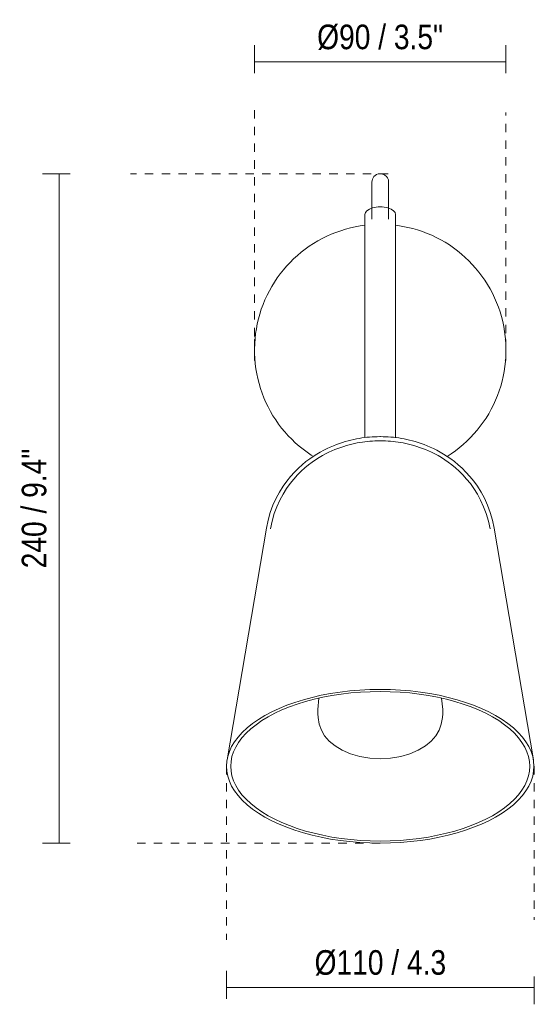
# Model space of a CAD drawing. Header units: millimetres. Extents: x -6709 to -5095, y -1383 to 6780.
# Tile 2 of 4: x -6709 to -6524, y 58 to 411. Entities that reach past the tile are written whole.
import ezdxf

# ---------------------------------------------------------------- set-up
doc = ezdxf.new("R2010")
doc.units = ezdxf.units.MM
doc.linetypes.add('Dash', pattern=[6, 3, -3])
for name, color, linetype, lineweight in [('Cotas', 7, 'Continuous', 9), ('Cotas-4', 7, 'Continuous', 9), ('Luminarias', 7, 'Continuous', 20)]:
    doc.layers.add(name, color=color, linetype=linetype, lineweight=lineweight)
doc.layers.add('Lighthing Fixture Dim Grey Dash', color=7, linetype='Dash', lineweight=9, true_color=0xd2d2d2)
doc.styles.add('Arial Narrow', font='ARIALN.TTF', dxfattribs={"height": 8.8})
doc.styles.add('Arial Narrow_1', font='ARIALN.TTF', dxfattribs={"height": 8.8})
doc.dimstyles.new('FARO_-_2_2mm_Arial_Narrow_mm_Inch_Left', dxfattribs={"dimscale": 304.8, "dimtxt": 9.006193, "dimasz": 0, "dimexe": 0.019685, "dimexo": 0.0625, "dimgap": 0.006562, "dimtad": 1, "dimdec": 0, "dimzin": 0, "dimdsep": 46, "dimtxsty": 'Arial Narrow', "dimblk1": 'NONE', "dimblk2": 'NONE', "dimsah": 1, "dimcen": 0.09, "dimadec": 0, "dimazin": 0, "dimtfac": 1, "dimtdec": 4, "dimtix": 1, "dimtmove": 0, "dimatfit": 3, "dimfxl": 0.013123, "dimfxlon": 1, "dimtvp": 1, "dimtolj": 1, "dimtzin": 0, "dimarcsym": 2})
doc.dimstyles.new('FARO_-_2_2mm_Arial_Narrow_mm_Inch_Left_1', dxfattribs={"dimscale": 304.8, "dimtxt": 9.006193, "dimasz": 0, "dimexe": 0.019685, "dimexo": 0.0625, "dimgap": 0.006562, "dimtad": 1, "dimdec": 0, "dimzin": 0, "dimdsep": 46, "dimtxsty": 'Arial Narrow_1', "dimblk1": 'NONE', "dimblk2": 'NONE', "dimsah": 1, "dimcen": 0.09, "dimadec": 0, "dimazin": 0, "dimtfac": 1, "dimtdec": 4, "dimtix": 1, "dimtmove": 0, "dimatfit": 3, "dimfxl": 0.013123, "dimfxlon": 1, "dimtvp": 1, "dimtolj": 1, "dimtzin": 0, "dimarcsym": 2})

# ---------------------------------------------------------------- blocks, each defined once
blk = doc.blocks.new('28257 - 28257 STUDIO Black wall lamp-548396-Alzado_PDF')
at = {"layer": 'Luminarias'}
for p, q in [((-6585, 341.09), (-6585, 261.28)), ((-6574, 261.23), (-6574, 341.09)), ((-6624.26, 296.14), (-6624.5, 296.35)), ((-6624.5, 292.6), (-6624.5, 296.35)), ((-6534.5, 296.35), (-6534.74, 296.13)), ((-6534.5, 296.35), (-6534.5, 292.6)), ((-6624.5, 288.85), (-6624.5, 292.6)), ((-6534.5, 292.6), (-6534.5, 288.85)), ((-6624.5, 288.85), (-6624.25, 289.06)), ((-6534.73, 289.05), (-6534.5, 288.85)), ((-6620.26, 228.89), (-6634.32, 145.97)), ((-6524.67, 145.97), (-6538.74, 228.89))]:
    blk.add_line(p, q, dxfattribs=at)
at = {"layer": 'Luminarias', "flags": 128}
for points in [[(-6582.5, 352.7), (-6582.44, 353.25), (-6582.3, 353.76), (-6582.07, 354.24), (-6581.74, 354.69), (-6581.32, 355.09), (-6580.83, 355.4), (-6580.29, 355.61), (-6579.73, 355.71), (-6579.17, 355.7), (-6578.65, 355.59), (-6578.2, 355.42), (-6577.82, 355.2), (-6577.26, 354.7), (-6576.92, 354.25), (-6576.59, 353.46), (-6576.5, 352.7)], [(-6582.5, 343.38), (-6582.5, 347.09), (-6582.5, 350.25), (-6582.5, 352.2), (-6582.5, 352.65), (-6582.5, 351.6), (-6582.5, 348.6), (-6582.5, 339.44)], [(-6582.5, 339.44), (-6582.5, 348.6), (-6582.5, 351.6), (-6582.5, 352.65), (-6582.5, 352.2), (-6582.5, 350.25), (-6582.5, 350.02)], [(-6576.5, 339.44), (-6576.5, 348.6), (-6576.5, 351.6), (-6576.5, 352.65), (-6576.5, 352.2), (-6576.5, 350.25), (-6576.5, 347.09), (-6576.5, 343.38)], [(-6576.5, 349.87), (-6576.5, 350.25), (-6576.5, 352.2), (-6576.5, 352.65), (-6576.5, 351.6), (-6576.5, 348.6), (-6576.5, 339.44)], [(-6585, 337.26), (-6586.67, 337.02), (-6588.44, 336.7), (-6590.19, 336.31), (-6591.93, 335.84), (-6593.65, 335.31), (-6595.35, 334.71), (-6597.02, 334.04), (-6598.66, 333.31), (-6600.28, 332.51), (-6601.86, 331.65), (-6603.4, 330.72), (-6604.9, 329.74), (-6606.37, 328.69), (-6607.79, 327.59), (-6609.17, 326.43), (-6610.5, 325.21), (-6611.78, 323.95), (-6613, 322.63), (-6614.18, 321.27), (-6615.3, 319.86), (-6616.36, 318.41), (-6617.36, 316.91), (-6618.3, 315.38), (-6619.18, 313.81), (-6620, 312.2), (-6620.75, 310.57), (-6621.44, 308.9), (-6622.06, 307.21), (-6622.61, 305.5), (-6623.09, 303.76), (-6623.5, 302.01), (-6623.84, 300.25), (-6624.11, 298.47), (-6624.31, 296.68), (-6624.44, 294.88), (-6624.49, 293.08), (-6624.48, 291.28), (-6624.39, 289.49), (-6624.23, 287.69), (-6624, 285.91), (-6623.69, 284.13), (-6623.32, 282.37), (-6622.87, 280.63), (-6622.36, 278.9), (-6621.78, 277.2), (-6621.13, 275.52), (-6620.41, 273.87), (-6619.63, 272.25), (-6618.79, 270.66), (-6617.88, 269.11), (-6616.91, 267.59), (-6615.88, 266.11), (-6614.79, 264.68), (-6613.65, 263.29), (-6612.45, 261.95), (-6611.19, 260.66), (-6609.89, 259.41), (-6608.54, 258.23), (-6607.14, 257.09), (-6605.7, 256.01), (-6604.22, 255), (-6603.44, 254.51)], [(-6555.58, 254.48), (-6554.09, 255.46), (-6552.62, 256.5), (-6551.2, 257.61), (-6549.82, 258.77), (-6548.49, 259.98), (-6547.21, 261.25), (-6545.99, 262.56), (-6544.81, 263.93), (-6543.69, 265.34), (-6542.63, 266.79), (-6541.63, 268.28), (-6540.69, 269.82), (-6539.81, 271.39), (-6538.99, 272.99), (-6538.24, 274.63), (-6537.55, 276.29), (-6536.94, 277.98), (-6536.38, 279.69), (-6535.9, 281.43), (-6535.49, 283.18), (-6535.15, 284.95), (-6534.88, 286.73), (-6534.68, 288.52), (-6534.55, 290.31), (-6534.5, 292.11), (-6534.51, 293.91), (-6534.6, 295.71), (-6534.76, 297.5), (-6535, 299.29), (-6535.3, 301.06), (-6535.67, 302.82), (-6536.12, 304.57), (-6536.63, 306.29), (-6537.21, 307.99), (-6537.86, 309.67), (-6538.58, 311.32), (-6539.36, 312.94), (-6540.2, 314.53), (-6541.11, 316.09), (-6542.08, 317.6), (-6543.11, 319.08), (-6544.2, 320.51), (-6545.35, 321.9), (-6546.55, 323.24), (-6547.8, 324.54), (-6549.1, 325.78), (-6550.45, 326.97), (-6551.85, 328.1), (-6553.29, 329.18), (-6554.77, 330.2), (-6556.3, 331.16), (-6557.86, 332.05), (-6559.45, 332.89), (-6561.08, 333.66), (-6562.74, 334.36), (-6564.42, 335), (-6566.13, 335.57), (-6567.86, 336.07), (-6569.61, 336.5), (-6571.37, 336.86), (-6573.15, 337.15), (-6574, 337.25)], [(-6620.26, 228.89), (-6619.65, 231.77), (-6618.85, 234.52), (-6617.88, 237.12), (-6616.78, 239.54), (-6615.57, 241.77), (-6614.28, 243.83), (-6612.94, 245.69), (-6611.57, 247.39), (-6610.18, 248.92), (-6608.8, 250.3), (-6607.43, 251.54), (-6606.08, 252.66), (-6604.75, 253.66), (-6603.45, 254.56), (-6602.18, 255.37), (-6600.94, 256.1), (-6599.73, 256.76), (-6598.55, 257.35), (-6597.4, 257.89), (-6596.27, 258.37), (-6595.17, 258.8), (-6594.09, 259.19), (-6593.03, 259.54), (-6592, 259.85), (-6590.98, 260.14), (-6589.98, 260.39), (-6588.99, 260.61), (-6588.02, 260.81), (-6587.06, 260.98), (-6586.11, 261.13), (-6585.17, 261.26), (-6584.24, 261.37), (-6583.31, 261.46), (-6582.39, 261.52), (-6581.47, 261.57), (-6580.55, 261.6), (-6579.64, 261.62), (-6579.5, 261.62)], [(-6538.74, 228.89), (-6539.34, 231.77), (-6540.14, 234.52), (-6541.11, 237.12), (-6542.22, 239.54), (-6543.43, 241.77), (-6544.71, 243.83), (-6546.06, 245.69), (-6547.43, 247.39), (-6548.81, 248.92), (-6550.19, 250.3), (-6551.56, 251.54), (-6552.91, 252.66), (-6554.24, 253.66), (-6555.54, 254.56), (-6556.81, 255.37), (-6558.05, 256.1), (-6559.26, 256.76), (-6560.44, 257.35), (-6561.6, 257.89), (-6562.72, 258.37), (-6563.82, 258.8), (-6564.9, 259.19), (-6565.96, 259.54), (-6566.99, 259.85), (-6568.01, 260.14), (-6569.01, 260.39), (-6570, 260.61), (-6570.97, 260.81), (-6571.93, 260.98), (-6572.88, 261.13), (-6573.82, 261.26), (-6574.76, 261.37), (-6575.68, 261.46), (-6576.61, 261.52), (-6577.52, 261.57), (-6578.44, 261.6), (-6579.35, 261.62), (-6579.5, 261.62)], [(-6618.78, 228.63), (-6618.2, 231.4), (-6617.43, 234.05), (-6616.49, 236.55), (-6615.43, 238.87), (-6614.27, 241.02), (-6613.03, 243), (-6611.74, 244.79), (-6610.42, 246.42), (-6609.09, 247.9), (-6607.76, 249.22), (-6606.44, 250.42), (-6605.14, 251.49), (-6603.86, 252.46), (-6602.61, 253.33), (-6601.39, 254.11), (-6600.19, 254.81), (-6599.03, 255.44), (-6597.89, 256.01), (-6596.78, 256.53), (-6595.69, 256.99), (-6594.63, 257.41), (-6593.59, 257.78), (-6592.57, 258.12), (-6591.57, 258.43), (-6590.59, 258.7), (-6589.63, 258.94), (-6588.67, 259.16), (-6587.73, 259.35), (-6586.81, 259.52), (-6585.89, 259.66), (-6584.98, 259.79), (-6584.08, 259.89), (-6583.18, 259.97), (-6582.29, 260.04), (-6581.4, 260.09), (-6580.52, 260.12), (-6579.63, 260.13), (-6579.5, 260.13)], [(-6540.21, 228.63), (-6540.8, 231.4), (-6541.57, 234.05), (-6542.5, 236.55), (-6543.56, 238.87), (-6544.72, 241.02), (-6545.96, 243), (-6547.25, 244.79), (-6548.57, 246.42), (-6549.9, 247.9), (-6551.23, 249.22), (-6552.55, 250.42), (-6553.85, 251.49), (-6555.13, 252.46), (-6556.38, 253.33), (-6557.6, 254.11), (-6558.8, 254.81), (-6559.96, 255.44), (-6561.1, 256.01), (-6562.21, 256.53), (-6563.3, 256.99), (-6564.36, 257.41), (-6565.4, 257.78), (-6566.42, 258.12), (-6567.42, 258.43), (-6568.4, 258.7), (-6569.37, 258.94), (-6570.32, 259.16), (-6571.26, 259.35), (-6572.18, 259.52), (-6573.1, 259.66), (-6574.01, 259.79), (-6574.91, 259.89), (-6575.81, 259.97), (-6576.7, 260.04), (-6577.59, 260.09), (-6578.48, 260.12), (-6579.36, 260.13), (-6579.5, 260.13)], [(-6579.5, 146.35), (-6583.21, 146.55), (-6586.81, 147.15), (-6590.14, 148.11), (-6593.11, 149.39), (-6595.67, 150.93), (-6597.76, 152.67), (-6599.39, 154.55), (-6600.57, 156.54), (-6601.35, 158.68), (-6601.77, 161.04), (-6601.85, 162.39), (-6601.86, 164), (-6601.45, 168.01)], [(-6579.5, 146.35), (-6575.78, 146.55), (-6572.18, 147.15), (-6568.85, 148.11), (-6565.89, 149.39), (-6563.32, 150.93), (-6561.23, 152.67), (-6559.6, 154.55), (-6558.42, 156.54), (-6557.64, 158.68), (-6557.23, 161.04), (-6557.14, 162.39), (-6557.13, 164), (-6557.54, 168.01)]]:
    blk.add_lwpolyline(points, dxfattribs=at)
at = {"layer": 'Luminarias'}
for centre, major_axis, start_param, end_param in [((-6579.5, 341.09), (5.5, 0), 0, 3.141593), ((-6579.5, 143.64), (-55.02, 0), 4.712389, 7.853982), ((-6579.5, 143.64), (-53.51, 0), 4.712389, 7.853982), ((-6579.5, 143.64), (-55.02, 0), 1.570796, 4.712389), ((-6579.5, 143.64), (-53.51, 0), 1.570796, 4.712389)]:
    blk.add_ellipse(centre, major_axis=major_axis, ratio=0.5, start_param=start_param, end_param=end_param, dxfattribs=at)
for points, knots in [([(-6624.34, 296.29), (-6624.34, 296.37), (-6624.33, 296.5), (-6624.32, 296.55), (-6624.33, 296.43), (-6624.36, 296.12), (-6624.39, 295.64), (-6624.43, 295.03), (-6624.48, 294.03), (-6624.5, 293.2), (-6624.5, 292.6)], [0.3888889, 0.3888889, 0.3888889, 0.3888889, 0.4444444, 0.5138889, 0.5833333, 0.6527778, 0.7222222, 0.7916667, 0.8611111, 1, 1, 1, 1]), ([(-6534.5, 292.6), (-6534.5, 292.84), (-6534.5, 293.31), (-6534.51, 293.96), (-6534.54, 294.59), (-6534.57, 295.15), (-6534.6, 295.64), (-6534.64, 296.16), (-6534.67, 296.58), (-6534.67, 296.53), (-6534.65, 296.32), (-6534.65, 296.27)], [0, 0, 0, 0, 0.0555556, 0.1111111, 0.1666667, 0.2222222, 0.2777778, 0.3333333, 0.4444444, 0.5833333, 0.6157354, 0.6157354, 0.6157354, 0.6157354]), ([(-6624.5, 292.6), (-6624.5, 292.36), (-6624.49, 291.89), (-6624.48, 291.24), (-6624.45, 290.61), (-6624.42, 290.04), (-6624.39, 289.56), (-6624.36, 289.04), (-6624.32, 288.61), (-6624.32, 288.66), (-6624.34, 288.87), (-6624.35, 288.92)], [0, 0, 0, 0, 0.0555556, 0.1111111, 0.1666667, 0.2222222, 0.2777778, 0.3333333, 0.4444444, 0.5833333, 0.6157354, 0.6157354, 0.6157354, 0.6157354]), ([(-6534.65, 288.9), (-6534.65, 288.82), (-6534.67, 288.69), (-6534.67, 288.64), (-6534.66, 288.77), (-6534.63, 289.08), (-6534.6, 289.55), (-6534.56, 290.16), (-6534.51, 291.17), (-6534.5, 292), (-6534.5, 292.6)], [0.3888889, 0.3888889, 0.3888889, 0.3888889, 0.4444444, 0.5138889, 0.5833333, 0.6527778, 0.7222222, 0.7916667, 0.8611111, 1, 1, 1, 1])]:
    blk.add_open_spline(points, degree=3, knots=knots, dxfattribs=at)
blk = doc.blocks.new('DIMBLOCK1-Alzado_PDF')
at = {"layer": 'Cotas-4', "color": 251, "true_color": 0x5b5b5b}
for p, q in [((-6634.47, 64.45), (-6634.47, 70.45)), ((-6524.36, 64.45), (-6524.36, 68.45)), ((-6634.47, 64.45), (-6524.36, 64.45)), ((-6634.47, 64.45), (-6634.47, 60.45)), ((-6524.36, 64.45), (-6524.36, 58.45))]:
    blk.add_line(p, q, dxfattribs=at)
at = {"layer": 'Cotas-4', "color": 0, "insert": (-6603, 77.83), "char_height": 8.8, "width": 56.6104, "attachment_point": 1, "line_spacing_factor": 0.974696, "style": 'Arial Narrow'}
blk.add_mtext('Ø110 / 4.3', dxfattribs=at)
blk = doc.blocks.new('_None')
blk = doc.blocks.new('DIMBLOCK2-Alzado_PDF')
at = {"layer": 'Cotas-4', "color": 251, "true_color": 0x5b5b5b}
for p, q in [((-6694.43, 355.72), (-6700.43, 355.72)), ((-6694.43, 355.72), (-6694.43, 116.13)), ((-6694.43, 355.72), (-6690.43, 355.72)), ((-6694.43, 116.13), (-6700.43, 116.13)), ((-6694.43, 116.13), (-6690.43, 116.13))]:
    blk.add_line(p, q, dxfattribs=at)
at = {"layer": 'Cotas-4', "color": 0, "insert": (-6707.8, 214.48), "char_height": 8.8, "width": 51.464, "attachment_point": 1, "rotation": 90, "line_spacing_factor": 0.974696, "style": 'Arial Narrow'}
blk.add_mtext('240 / 9.4"', dxfattribs=at)
blk = doc.blocks.new('DIMBLOCK3-Alzado_PDF')
at = {"layer": 'Cotas-4', "color": 251, "true_color": 0x5b5b5b}
for p, q in [((-6624.5, 395.69), (-6624.5, 401.69)), ((-6534.5, 395.69), (-6534.5, 401.69)), ((-6624.5, 395.69), (-6534.5, 395.69)), ((-6624.5, 395.69), (-6624.5, 391.69)), ((-6534.5, 395.69), (-6534.5, 391.69))]:
    blk.add_line(p, q, dxfattribs=at)
at = {"layer": 'Cotas-4', "color": 0, "insert": (-6602.08, 409.07), "char_height": 8.8, "width": 54.2087, "attachment_point": 1, "line_spacing_factor": 0.974696, "style": 'Arial Narrow_1'}
blk.add_mtext('\u202cØ90 / 3.5"', dxfattribs=at)

msp = doc.modelspace()

# ---------------------------------------------------------------- linework, layer by layer
at = {"layer": 'Lighthing Fixture Dim Grey Dash'}
for p, q in [((-6624.5, 297.51), (-6624.5, 378.63)), ((-6534.5, 292.6), (-6534.5, 377.6)), ((-6576.72, 355.72), (-6668.92, 355.72)), ((-6634.47, 143.65), (-6634.47, 81.51)), ((-6524.36, 143.65), (-6524.36, 88.65)), ((-6579.5, 116.13), (-6668.92, 116.13))]:
    msp.add_line(p, q, dxfattribs=at)

# ---------------------------------------------------------------- block references
at = {"layer": 'Luminarias'}
msp.add_blockref('28257 - 28257 STUDIO Black wall lamp-548396-Alzado_PDF', (0, 0), dxfattribs=at)

# ---------------------------------------------------------------- dimensions: what is measured, and where the dimension line sits
at = {"layer": 'Cotas', "color": 251, "true_color": 0x5b5b5b}
for base, p1, p2, text, dimstyle, override, picture, middle in [((-6534.5, 395.69), (-6624.5, 391.69), (-6534.5, 391.69), '\u202cØ90 / 3.5"', 'FARO_-_2_2mm_Arial_Narrow_mm_Inch_Left_1', {"dimpost": '<>', "dimfxl": 90}, 'DIMBLOCK3-Alzado_PDF', (-6579.5, 403.08)), ((-6524.36, 64.45), (-6634.47, 60.45), (-6524.36, 68.45), 'Ø110 / 4.3', 'FARO_-_2_2mm_Arial_Narrow_mm_Inch_Left', {"dimpost": '<>', "dimfxl": 110.405353}, 'DIMBLOCK1-Alzado_PDF', (-6579.42, 71.19))]:
    dim = msp.add_linear_dim(base=base, p1=p1, p2=p2, text=text, dimstyle=dimstyle, override=override, dxfattribs=at)
    dim.commit()
    dim.dimension.update_dxf_attribs({"geometry": picture, "text_midpoint": middle})
dim = msp.add_linear_dim(base=(-6694.43, 116.13), p1=(-6690.43, 355.72), p2=(-6690.43, 116.13), angle=90, dimstyle='FARO_-_2_2mm_Arial_Narrow_mm_Inch_Left', override={"dimpost": '<>', "dimfxl": 239.589155}, dxfattribs=at)
dim.commit()
dim.dimension.update_dxf_attribs({"geometry": 'DIMBLOCK2-Alzado_PDF', "text_midpoint": (-6702.13, 235.93)})

doc.saveas('drawing.dxf')
